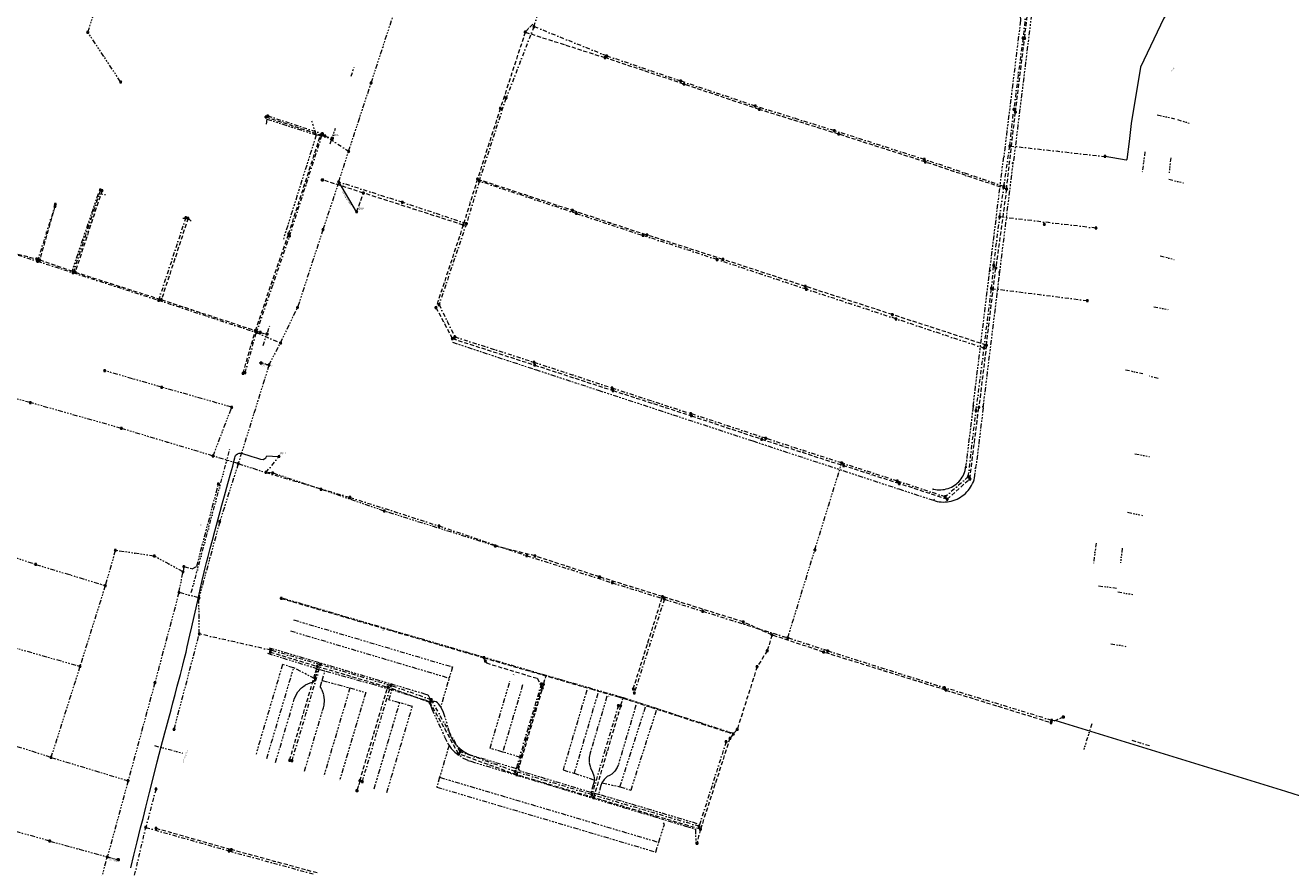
# Model space of a CAD drawing. Extents: x 149823 to 156818, y 468751 to 475536.
# Tile 21 of 27: x 154376 to 155144, y 473272 to 473783. Entities that reach past the tile are written whole.
import ezdxf
from ezdxf.enums import TextEntityAlignment as Align
from ezdxf.lldxf.tags import DXFTag

# ---------------------------------------------------------------- set-up
doc = ezdxf.new("R2010")
doc.units = 0
doc.header["$LTSCALE"] = 0.5
for name, pattern in [('RI-DRAINAGE-SO', [19.2, 6, -1.8, 1.8, -1.8, 2.4, -1.8, 1.8, -1.8]), ('RI-DWA-SO', [11, 5, -3, 0, -3]), ('RI-GWA-SO', [18.45, 6, -1.8, 1.75, -1.8, 1.75, -1.8, 1.75, -1.8]), ('RI-HWA-SO', [7.4, 5, -2.4]), ('RI-OVERIG-SO', [17, 5, -2, 2, -2, 0, -2, 2, -2])]:
    doc.linetypes.add(name, pattern=pattern)
doc.layers.get('0').update_dxf_attribs({"linetype": 'CONTINUOUS'})
for name, color, linetype, lineweight in [('B-OI-RI-DRAINAGE-G', 91, 'RI-DRAINAGE-SO', 18), ('B-OI-RI-DWA-G', 42, 'RI-DWA-SO', 18), ('B-OI-RI-DWA_RIOOLPUT-S-250', 42, 'CONTINUOUS', 18), ('B-OI-RI-GWA-G', 11, 'RI-GWA-SO', 18), ('B-OI-RI-GWA_RIOOLPUT-S-250', 11, 'CONTINUOUS', 18), ('B-OI-RI-HWA-G', 151, 'RI-HWA-SO', 18), ('B-OI-RI-HWA_RIOOLPUT-S-250', 151, 'CONTINUOUS', 18), ('B-OI-RI-OVERIG_DUIKER-G', 171, 'RI-OVERIG-SO', 18), ('B-OI-RI-OVERIG_OVERSTORTLEIDING-G', 171, 'RI-OVERIG-SO', 18), ('B-OI-RI-OVERIG_OVERSTORTLEIDING-T30', 171, 'CONTINUOUS', 35), ('B-OI-RI-OVERIG_OVERSTORTLEIDING-T35', 171, 'CONTINUOUS', 35), ('B-OI-RI-OVERIG_PUTNUMMER-T50', 171, 'CONTINUOUS', 50), ('B-OI-RI-OVERIG_RIOOLPUT_INSPECTIE-S-250', 171, 'CONTINUOUS', 18), ('B-OI-RI-OVERIG_STROMINGSRICHTING-T70', 252, 'CONTINUOUS', 70), ('B-OI-RI-PERSLEIDING-G', 210, 'RI-PERS-SO', 18), ('B-OI-RI-PERSLEIDING-T30', 210, 'CONTINUOUS', 35), ('B-OI-RI-PERSLEIDING_PUTNUMMER-T50', 210, 'CONTINUOUS', 50), ('B-OI-RI-PERSLEIDING_RIOOLPUT_POMPPUT-S-250', 210, 'CONTINUOUS', 18)]:
    doc.layers.add(name, color=color, linetype=linetype, lineweight=lineweight)
doc.layers.add('UITLAAT', color=151, linetype='CONTINUOUS')
doc.styles.add('NLCS-ISO', font='NLCS-ISO.ttf')
doc.styles.add('NLCS-ISO-M250-T30', font='NLCS-ISO.ttf', dxfattribs={"height": 0.75})
doc.styles.add('NLCS-ISO-M250-T35', font='NLCS-ISO.ttf', dxfattribs={"height": 0.875})
doc.styles.add('NLCS-ISO-M250-T50', font='NLCS-ISO.ttf', dxfattribs={"height": 1.25})
doc.styles.add('NLCS-ISO-M250-T70', font='NLCS-ISO.ttf', dxfattribs={"height": 1.75})
tags = doc.linetypes.add('RI-PERS-SO', pattern='A,7,-2,["P",Standard,S=1.8,R=0,X=-0.5,Y=-0.9],-2,7,-2,[102,NLCS.SHX,S=1,R=180,X=0,Y=0],-2', length=22).pattern_tags.tags
tags[6] = DXFTag(74, 10)

# ---------------------------------------------------------------- blocks, each defined once
blk = doc.blocks.new('SRI-PUT_INSPECTIE-SO')
at = {"flags": 128}
blk.add_lwpolyline([(-2, -2), (2, -2), (2, 2), (-2, 2)], close=True, dxfattribs=at)
blk.add_circle((0, 0), 2)
at = {"style": 'NLCS-ISO'}
blk.add_text('I', height=2.5, dxfattribs=at).set_placement((0, 0), align=Align.MIDDLE_CENTER)
blk = doc.blocks.new('B-SRI-PUT_POMPPUT-SO')
for p, q in [((-1.7, -1), (0, 2)), ((0, 2), (1.7, -1)), ((1.7, -1), (-1.7, -1))]:
    blk.add_line(p, q)
blk.add_lwpolyline([(-2, -2), (2, -2), (2, 2), (-2, 2)], close=True)
blk.add_circle((0, 0), 2)

msp = doc.modelspace()

# ---------------------------------------------------------------- linework, layer by layer
at = {"layer": 'B-OI-RI-DRAINAGE-G'}
for points in [[(154976.25, 473803.37), (154987.7, 473799.24), (154975.55, 473700.24)], [(154969.72, 473799.29), (154973.21, 473798.06), (154974.07, 473797.5), (154974.88, 473796.88), (154975.65, 473796.21), (154976.36, 473795.47), (154977.02, 473794.7), (154977.62, 473793.85), (154978.16, 473792.97), (154978.62, 473792.07), (154979.01, 473791.12), (154979.34, 473790.15), (154979.59, 473789.16), (154979.77, 473788.15), (154979.87, 473787.13), (154979.89, 473786.11), (154969.83, 473704.37)], [(154522.8, 473726.36), (154522.37, 473723.11)], [(154522.8, 473726.36), (154552.71, 473716.79)], [(154552.71, 473716.79), (154549.97, 473725.59)], [(154552.71, 473716.79), (154532.53, 473652.78)], [(154552.71, 473716.79), (154558, 473716.05)], [(154961.17, 473633.72), (154969.83, 473704.37)], [(154969.83, 473704.37), (154969.96, 473703.45)], [(154967.21, 473632.38), (154975.55, 473700.24)], [(154975.55, 473700.24), (154974.74, 473699.44)], [(154420.38, 473681.09), (154404.64, 473634.38)], [(154420.38, 473681.09), (154424.99, 473680.65)], [(154471.72, 473666.2), (154474.98, 473666.2)], [(154476.95, 473664.51), (154474.98, 473666.2)], [(154404.64, 473634.38), (154406.47, 473633.56)], [(154951.16, 473552.07), (154961.17, 473633.72)], [(154957.26, 473551.3), (154967.21, 473632.38)], [(154961.17, 473633.72), (154961.81, 473635.02)], [(154967.21, 473632.38), (154966.96, 473633.91)], [(154635.37, 473590.99), (154685.78, 473574.43)], [(154685.78, 473574.43), (154723.72, 473561.96)], [(154723.72, 473561.96), (154769.1, 473547.06)], [(154951.15, 473552.07), (154946.76, 473516.26)], [(154951.15, 473552.07), (154951.79, 473552.83)], [(154957.26, 473551.3), (154952.85, 473515.52)], [(154957.26, 473551.3), (154956.99, 473552.31)], [(154769.1, 473547.06), (154817.49, 473531.18)], [(154817.48, 473531.17), (154906.09, 473502.06)], [(154926.64, 473502.1), (154927.16, 473501.98), (154928.26, 473501.76), (154929.36, 473501.61), (154930.47, 473501.55), (154931.59, 473501.56), (154932.7, 473501.65), (154933.8, 473501.81), (154934.89, 473502.05), (154935.96, 473502.37), (154937.01, 473502.75), (154938.02, 473503.21), (154939.01, 473503.74), (154939.95, 473504.34), (154940.83, 473504.98), (154941.69, 473505.68), (154942.45, 473506.42), (154943.25, 473507.32), (154943.93, 473508.2), (154944.56, 473509.12), (154945.12, 473510.08), (154945.61, 473511.09), (154946.03, 473512.12), (154946.38, 473513.18), (154946.76, 473516.26)], [(154927.15, 473495.15), (154928.2, 473494.81), (154929.39, 473494.52), (154930.61, 473494.31), (154931.83, 473494.18), (154933.06, 473494.13), (154934.29, 473494.15), (154935.52, 473494.25), (154936.73, 473494.43), (154937.93, 473494.69), (154939.13, 473495.03), (154940.29, 473495.43), (154941.42, 473495.92), (154942.52, 473496.47), (154943.58, 473497.09), (154944.6, 473497.78), (154945.58, 473498.53), (154946.5, 473499.34), (154947.37, 473500.21), (154948.19, 473501.14), (154948.94, 473502.11), (154949.63, 473503.13), (154950.26, 473504.19), (154950.81, 473505.29), (154951.29, 473506.42), (154951.7, 473507.59), (154952.04, 473508.77), (154952.85, 473515.52)], [(154946.76, 473516.26), (154946.86, 473514.79)], [(154952.85, 473515.52), (154952.29, 473513.99)], [(154906.09, 473502.06), (154927.15, 473495.16)], [(154927.08, 473501.3), (154926.64, 473502.1)], [(154927.8, 473495.77), (154927.17, 473495.17)], [(154805.87, 473353.64), (154738.93, 473375.4), (154692.2, 473388.85), (154530.84, 473436.13)], [(154539.02, 473422.65), (154635.33, 473394.09), (154628.22, 473369.95)], [(154537.03, 473415.94), (154633.34, 473387.37)], [(154621.79, 473372.47), (154620.31, 473373.29), (154618.73, 473373.9), (154618.05, 473374.12), (154598.63, 473380.19), (154558.01, 473391.52), (154553.69, 473392.78), (154523.44, 473402.18)], [(154621.79, 473372.47), (154621.89, 473373.35), (154621.75, 473374.71), (154621.26, 473376), (154620.79, 473376.73), (154620.02, 473377.18), (154619.16, 473377.44), (154524.43, 473405.54)], [(154551.96, 473386.94), (154539.01, 473393.56), (154532.26, 473395.56), (154516, 473340.58)], [(154522.71, 473338.59), (154539.01, 473393.56)], [(154528.01, 473336.05), (154539.43, 473374.56), (154540.06, 473376.29), (154541.61, 473379.01), (154543.68, 473381.36), (154546.21, 473383.22), (154549.06, 473384.52), (154550.98, 473385.04), (154551.21, 473385.16), (154551.4, 473385.34), (154551.54, 473385.56), (154551.6, 473385.7), (154551.96, 473386.94), (154553.69, 473392.78)], [(154545.65, 473330.82), (154557.07, 473369.33), (154557.45, 473370.92), (154557.68, 473374.05), (154557.26, 473377.16), (154556.2, 473380.11), (154555.41, 473381.54), (154555.34, 473381.69), (154555.27, 473381.94), (154555.27, 473382.2), (154555.3, 473382.35), (154556.35, 473385.9), (154558.01, 473391.52)], [(154690.55, 473383.51), (154692.2, 473388.85)], [(154556.35, 473385.9), (154573.14, 473381.38), (154582.73, 473378.53), (154566.85, 473324.98)], [(154573.14, 473381.38), (154557.26, 473327.83)], [(154595.52, 473317.86), (154611.01, 473370.11), (154603.35, 473372.4), (154596.81, 473374.06), (154598.63, 473380.19)], [(154676.89, 473339.18), (154665.82, 473342.46), (154658.14, 473344.74), (154670.21, 473385.43)], [(154677.88, 473383.16), (154665.82, 473342.46)], [(154675.21, 473333.04), (154676.89, 473339.18), (154689.94, 473383.17)], [(154716.81, 473380.04), (154702.44, 473331.6), (154709.15, 473329.61), (154721.52, 473325.53)], [(154587.85, 473320.14), (154603.35, 473372.4)], [(154675.21, 473333.04), (154674.12, 473332.45), (154674, 473332.41), (154673.87, 473332.39), (154673.74, 473332.41), (154647.59, 473340.17), (154645.24, 473341.02), (154642.47, 473342.49), (154639.95, 473344.36), (154637.73, 473346.58), (154635.89, 473349.12), (154634.45, 473351.91), (154633.61, 473354.26), (154630.61, 473364.73), (154629.79, 473367.01), (154628.33, 473369.78), (154628.21, 473369.94), (154626.9, 473371.73), (154626.25, 473372.39), (154625.42, 473372.88), (154624.49, 473373.14), (154623.53, 473373.16), (154622.59, 473372.92), (154621.79, 473372.47)], [(154621.79, 473372.47), (154621.92, 473371.48), (154622.84, 473368.61), (154630.61, 473351.62), (154632.81, 473347.2), (154633.29, 473346.46), (154634.65, 473344.65), (154636.81, 473342.37), (154641.9, 473338.73), (154644.76, 473337.43), (154646.47, 473336.85), (154776.79, 473297.55), (154782.73, 473295.76), (154782.94, 473287.27)], [(154723.51, 473378.03), (154709.15, 473329.61)], [(154729.07, 473376.29), (154718.87, 473341.91), (154718.32, 473339.07), (154718.35, 473335.93), (154719.03, 473332.87), (154720.21, 473330.23), (154721.15, 473327.96), (154721.52, 473325.53), (154721.43, 473325.12), (154720.71, 473322.56), (154719.35, 473317.96)], [(154746.63, 473370.95), (154735.81, 473334.49), (154735.28, 473333.08), (154733.86, 473330.88), (154731.93, 473329.12), (154730.62, 473328.35), (154729.26, 473327.55), (154727.34, 473325.78), (154726.05, 473323.75), (154725.4, 473322.1), (154723.89, 473316.79)], [(154737.32, 473370.51), (154738.93, 473375.4)], [(154726.05, 473323.75), (154736.94, 473321.37), (154743.65, 473319.38), (154759.14, 473367.9)], [(154736.94, 473321.37), (154752.43, 473369.88)], [(154633.29, 473346.46), (154627.57, 473327.17), (154625.8, 473321.23), (154758.66, 473281.83), (154760.51, 473287.74), (154763.9, 473298.63), (154763.36, 473299.62)], [(154783.81, 473299.03), (154723.89, 473316.79), (154719.35, 473317.96), (154676.56, 473330.86), (154676.5, 473330.88), (154676.39, 473330.95), (154676.3, 473331.04), (154676.27, 473331.1), (154675.21, 473333.04)], [(154627.57, 473327.17), (154760.51, 473287.74)]]:
    msp.add_lwpolyline(points, dxfattribs=at)
at = {"layer": 'B-OI-RI-DWA-G'}
for points in [[(154684.76, 473782.52), (154700.32, 473832.4)], [(154983.75, 473796.62), (154981.42, 473775.55)], [(154684.76, 473782.52), (154667.9, 473739.17)], [(154728.96, 473764.67), (154684.76, 473782.52)], [(154981.42, 473775.55), (154975.86, 473732.25)], [(154773.86, 473749.42), (154728.96, 473764.67)], [(154819.07, 473734.26), (154773.86, 473749.42)], [(154651.61, 473688.73), (154667.9, 473739.17)], [(154866.95, 473719.37), (154819.07, 473734.26)], [(154973.44, 473710.11), (154975.86, 473732.25)], [(154523.33, 473728.35), (154556.51, 473717.47)], [(154536.46, 473655.41), (154556.51, 473717.47)], [(154556.51, 473717.47), (154572.38, 473706.89)], [(154921.58, 473701.9), (154866.95, 473719.37)], [(154969.82, 473685.58), (154973.44, 473710.11)], [(154973.44, 473710.11), (155031.2, 473703.74)], [(154969.82, 473685.58), (154921.58, 473701.9)], [(154605.02, 473675.9), (154566.34, 473688.23)], [(154651.61, 473688.73), (154643.82, 473662.96)], [(154710.45, 473669.16), (154651.61, 473688.73)], [(154967.29, 473667.03), (154969.82, 473685.58)], [(154421.83, 473683.34), (154405.26, 473633.2)], [(154394.46, 473674.65), (154383.66, 473640.2)], [(154643.82, 473662.96), (154605.02, 473675.9)], [(154473.61, 473666.66), (154457.08, 473616.53)], [(154643.82, 473662.96), (154627.2, 473613.9)], [(154710.45, 473669.16), (154750.97, 473655.8)], [(154963.65, 473637.68), (154967.29, 473667.03)], [(155025.65, 473660.27), (154967.29, 473667.03)], [(154516.4, 473596.97), (154536.46, 473655.41)], [(154795.85, 473641.18), (154750.97, 473655.8)], [(154366.58, 473645.65), (154383.66, 473640.2)], [(154383.66, 473640.2), (154405.26, 473633.2)], [(154850.08, 473623.14), (154795.85, 473641.18)], [(154405.26, 473633.2), (154457.08, 473616.53)], [(154962.3, 473623.64), (154963.65, 473637.68)], [(154457.08, 473616.53), (154516.4, 473596.97)], [(154904.41, 473605.18), (154850.08, 473623.14)], [(154957.78, 473587.45), (154962.3, 473623.64)], [(154962.3, 473623.64), (155020.48, 473616.25)], [(154627.2, 473613.9), (154636.83, 473594.3)], [(154957.78, 473587.45), (154904.41, 473605.18)], [(154509.51, 473572.5), (154516.4, 473596.97)], [(154516.4, 473596.97), (154531.05, 473590.54)], [(154636.83, 473594.3), (154684.84, 473578.95)], [(154952.9, 473549.48), (154957.78, 473587.45)], [(154684.84, 473578.95), (154732.11, 473563.33)], [(154732.11, 473563.33), (154779.88, 473547.73)], [(154825.39, 473532.78), (154779.88, 473547.73)], [(154948.24, 473509.52), (154952.9, 473549.48)], [(154871.48, 473517.8), (154825.39, 473532.78)], [(154522.14, 473512.04), (154530.18, 473521.73)], [(154905.24, 473506.85), (154871.48, 473517.8)], [(154522.14, 473512.04), (154573.16, 473496.94)], [(154948.24, 473509.52), (154934.29, 473497.31)], [(154934.29, 473497.31), (154905.24, 473506.85)], [(154573.16, 473496.94), (154627.15, 473479.63)], [(154627.15, 473479.63), (154680.39, 473461.55)], [(154680.39, 473461.55), (154732.34, 473445.12)], [(154732.34, 473445.12), (154763.87, 473435.24)], [(154763.87, 473435.24), (154745.63, 473378.32)], [(154763.87, 473435.24), (154787.15, 473427.88)], [(154787.15, 473427.88), (154838.74, 473411.74)], [(154525.17, 473404.28), (154481.79, 473414.1)], [(154863.02, 473403.85), (154838.74, 473411.74)], [(154555.26, 473395.42), (154525.17, 473404.28)], [(154863.02, 473403.85), (154933.64, 473381.63)], [(154538.03, 473337.2), (154555.26, 473395.42)], [(154597.93, 473382.83), (154555.26, 473395.42)], [(154580.68, 473324.6), (154597.93, 473382.83)], [(154622.58, 473374.21), (154597.93, 473382.83)], [(154689.19, 473383.82), (154673.42, 473330.66)], [(154998.82, 473361.7), (154933.64, 473381.63)], [(154640.08, 473342.72), (154622.58, 473374.21)], [(154735.96, 473370.62), (154719.9, 473316.64)], [(154801.34, 473348.68), (154784.89, 473297.47)], [(154673.42, 473330.66), (154640.08, 473342.72)], [(154719.9, 473316.64), (154673.42, 473330.66)], [(154455.54, 473320.04), (154449.33, 473296.76)], [(154784.89, 473297.47), (154719.9, 473316.64)], [(154441.24, 473262.36), (154449.33, 473296.76)], [(154449.33, 473296.76), (154499.84, 473282.5)], [(154499.84, 473282.5), (154551.77, 473268.28)]]:
    msp.add_lwpolyline(points, dxfattribs=at)
at = {"layer": 'B-OI-RI-GWA-G'}
for points in [[(154414.17, 473779.09), (154425.14, 473812.83)], [(154586.03, 473748.27), (154600.37, 473792.14)], [(154434.09, 473748.96), (154414.17, 473779.09)], [(154572.38, 473706.89), (154586.03, 473748.27)], [(154566.34, 473688.23), (154572.38, 473706.89)], [(154566.34, 473688.23), (154556.79, 473659.38)], [(154556.79, 473659.38), (154541.35, 473612.11)], [(154531.05, 473590.54), (154541.35, 473612.11)], [(154524.03, 473577.15), (154531.05, 473590.54)], [(154379.26, 473554.42), (154316.14, 473571.13)], [(154458.95, 473563.77), (154424.47, 473573.78)], [(154524.03, 473577.15), (154505.38, 473517.41)], [(154501.46, 473551.65), (154458.95, 473563.77)], [(154434.58, 473538.73), (154379.26, 473554.42)], [(154490.17, 473522.01), (154501.46, 473551.65)], [(154490.17, 473522.01), (154434.58, 473538.73)], [(154505.38, 473517.41), (154490.17, 473522.01)], [(154505.38, 473517.41), (154494.16, 473482.17)], [(154505.38, 473517.41), (154522.14, 473512.04)], [(154855.17, 473465.11), (154871.48, 473517.8)], [(154526.38, 473511.68), (154522.14, 473512.04)], [(154555.63, 473501.82), (154526.38, 473511.68)], [(154472.41, 473455), (154477.37, 473453.63), (154480.26, 473455.13), (154493.42, 473505.05)], [(154593.99, 473488.63), (154555.63, 473501.82)], [(154661.29, 473467.46), (154593.99, 473488.63)], [(154494.16, 473482.17), (154481.53, 473435.94)], [(154334.06, 473472.7), (154382.5, 473456.29)], [(154430.85, 473464.74), (154424.73, 473443.48)], [(154454.46, 473461.3), (154430.85, 473464.74)], [(154838.74, 473411.74), (154855.17, 473465.11)], [(154382.5, 473456.29), (154424.73, 473443.48)], [(154471.93, 473451.78), (154454.46, 473461.3)], [(154469.44, 473439.24), (154471.93, 473451.78)], [(154472.41, 473455), (154471.93, 473451.78)], [(154424.73, 473443.48), (154409.42, 473394.49)], [(154469.44, 473439.24), (154454.83, 473384.57)], [(154481.53, 473435.94), (154469.44, 473439.24)], [(154481.79, 473414.1), (154481.53, 473435.94)], [(154466.51, 473356.21), (154481.79, 473414.1)], [(154368.49, 473406.09), (154409.42, 473394.49)], [(154409.42, 473394.49), (154391.83, 473339.23)], [(154454.83, 473384.57), (154438.61, 473325.08)], [(154391.83, 473339.23), (154340.54, 473355.48)], [(154391.83, 473339.23), (154438.61, 473325.08)], [(154438.61, 473325.08), (154426, 473278.88)], [(154391.1, 473288.5), (154352.82, 473299.14)], [(154391.1, 473288.5), (154426, 473278.88)], [(154410.4, 473219.98), (154426, 473278.88)]]:
    msp.add_lwpolyline(points, dxfattribs=at)
at = {"layer": 'B-OI-RI-HWA-G'}
for points in [[(154982.37, 473775.43), (154985.01, 473797.05)], [(154679.49, 473779.15), (154664.4, 473732.94)], [(154684.03, 473784.01), (154679.49, 473779.15)], [(154679.49, 473779.15), (154727.89, 473763.64)], [(154976.83, 473730.63), (154982.37, 473775.43)], [(154775.72, 473747.57), (154727.89, 473763.64)], [(154821.46, 473732.21), (154775.72, 473747.57)], [(154664.4, 473732.94), (154650.53, 473690.01)], [(154869.59, 473717.24), (154821.46, 473732.21)], [(154522.14, 473727.68), (154555.39, 473716.78)], [(154971.42, 473683.91), (154976.83, 473730.63)], [(154535.98, 473656.72), (154555.39, 473716.78)], [(154555.39, 473716.78), (154558, 473716.05)], [(154922.17, 473700.37), (154869.59, 473717.24)], [(154558, 473716.05), (154562.39, 473714.76)], [(154971.42, 473683.91), (154922.17, 473700.37)], [(154581.36, 473681.55), (154556.5, 473689.5)], [(154650.53, 473690.01), (154641.89, 473662.14)], [(154650.53, 473690.01), (154708.11, 473671.1)], [(154422.76, 473683.04), (154406.47, 473633.56)], [(154577.22, 473670.14), (154581.36, 473681.55)], [(154641.89, 473662.14), (154581.36, 473681.55)], [(154971.42, 473683.91), (154964.92, 473636.12)], [(154394.21, 473673.53), (154384.96, 473640.99)], [(154708.11, 473671.1), (154753.43, 473656.07)], [(154474.98, 473666.2), (154458.8, 473616.85)], [(154515.83, 473598.1), (154535.98, 473656.72)], [(154641.89, 473662.14), (154625.3, 473612.07)], [(154799.37, 473641.29), (154753.43, 473656.07)], [(154357.4, 473648.3), (154383.14, 473641.56)], [(154383.14, 473641.56), (154384.96, 473640.99)], [(154384.96, 473640.99), (154406.47, 473633.56)], [(154849.41, 473624.94), (154799.37, 473641.29)], [(154406.47, 473633.56), (154458.8, 473616.85)], [(154959.23, 473589.24), (154964.92, 473636.12)], [(154902.21, 473607.79), (154849.41, 473624.94)], [(154458.8, 473616.85), (154515.83, 473598.1)], [(154625.3, 473612.07), (154635.34, 473593.24)], [(154959.23, 473589.24), (154902.21, 473607.79)], [(154508.35, 473572.15), (154515.83, 473598.1)], [(154515.83, 473598.1), (154518.85, 473596.96)], [(154518.85, 473596.96), (154522.82, 473595.97)], [(154635.34, 473593.24), (154685.24, 473577.18)], [(154959.23, 473589.24), (154954.63, 473551.59)], [(154685.24, 473577.18), (154732.73, 473561.74)], [(154732.73, 473561.74), (154780.31, 473546.4)], [(154949.18, 473508.15), (154954.63, 473551.59)], [(154780.31, 473546.4), (154822.91, 473532.24)], [(154822.91, 473532.24), (154872.66, 473516.15)], [(154906.33, 473505.28), (154872.66, 473516.15)], [(154935.42, 473495.76), (154906.33, 473505.28)], [(154935.42, 473495.76), (154949.18, 473508.15)], [(154685.42, 473461.4), (154661.29, 473467.46)], [(154724.55, 473448.69), (154685.42, 473461.4)], [(154762.75, 473436.78), (154724.55, 473448.69)], [(154531.48, 473435.68), (154654.19, 473399.72), (154655.24, 473397.75)], [(154745.01, 473380.77), (154762.75, 473436.78)], [(154811.82, 473421.36), (154762.75, 473436.78)], [(154829.14, 473413.53), (154811.82, 473421.36)], [(154829.14, 473413.53), (154826.26, 473403.91)], [(154860.45, 473403.09), (154829.14, 473413.53)], [(154524.87, 473403.11), (154553.38, 473394.44)], [(154826.26, 473403.91), (154820.16, 473394.26)], [(154934.61, 473380.03), (154860.45, 473403.09)], [(154536.59, 473337.54), (154553.38, 473394.44)], [(154553.38, 473394.44), (154596.07, 473381.86)], [(154654.52, 473399.63), (154719.52, 473380.72), (154735.47, 473376.13), (154738.86, 473375.16), (154755.75, 473369.67), (154772.15, 473364.34), (154786.7, 473359.61), (154801.91, 473354.66), (154805.75, 473353.42)], [(154655.24, 473397.75), (154655.91, 473396.51), (154686.68, 473387.19), (154689.89, 473381.27)], [(154820.16, 473394.26), (154808.05, 473356.2)], [(154579.17, 473325.06), (154596.07, 473381.86)], [(154621.79, 473372.47), (154596.07, 473381.86)], [(154690.55, 473383.51), (154674.33, 473328.66)], [(154934.61, 473380.03), (154998.42, 473360.36)], [(154639.05, 473341.35), (154621.79, 473372.47)], [(154737.32, 473370.51), (154720.91, 473314.8)], [(155005.82, 473363.72), (154998.42, 473360.36)], [(154808.05, 473356.2), (154803.65, 473350.88)], [(154803.65, 473350.88), (154785.79, 473295.65)], [(154674.33, 473328.66), (154639.05, 473341.35)], [(154579.17, 473325.06), (154577.38, 473319.02)], [(154720.91, 473314.8), (154674.33, 473328.66)], [(154785.79, 473295.65), (154720.91, 473314.8)], [(154455.49, 473296.28), (154501.28, 473283.29)], [(154785.79, 473295.65), (154783.64, 473287.2)], [(154553.25, 473269.13), (154500.91, 473283.37)]]:
    msp.add_lwpolyline(points, dxfattribs=at)
at = {"layer": 'B-OI-RI-OVERIG_DUIKER-G'}
for points in [[(154573.88, 473752.33), (154575.95, 473758.39)], [(155062.89, 473728.99), (155073.39, 473726.56)], [(155075.03, 473726.1), (155083.21, 473723.61)], [(154561.26, 473711.38), (154564.46, 473720.94)], [(155055.37, 473706.53), (155053.79, 473694.34)], [(155071.06, 473702.91), (155070.02, 473693.77)], [(155069.97, 473689.86), (155078.79, 473687.7)], [(155064.62, 473643.48), (155073.14, 473641.26)], [(155060.8, 473612.59), (155069.38, 473610.77)], [(154520.51, 473589.12), (154524.52, 473601.01)], [(155043.63, 473574.34), (155054.17, 473572.05)], [(155063.47, 473569.09), (155057.71, 473570.49)], [(154476.95, 473439.32), (154500.29, 473526.13)], [(155049.34, 473523.37), (155058.22, 473521.71)], [(155044.89, 473487.87), (155053.94, 473485.98)], [(155025.77, 473469.23), (155024.15, 473457.1)], [(155041.64, 473466.08), (155040.56, 473457.23)], [(155027.28, 473443.29), (155038.09, 473441.89)], [(155038.84, 473439.68), (155048.06, 473438.03)], [(155034.75, 473408.12), (155043.88, 473406.59)], [(155023.07, 473359.59), (155018.33, 473344.12)], [(155047.5, 473349.67), (155058.44, 473346.27)], [(154454.62, 473346.35), (154471.66, 473341.88)]]:
    msp.add_lwpolyline(points, dxfattribs=at)
at = {"layer": 'B-OI-RI-OVERIG_OVERSTORTLEIDING-G'}
for points in [[(154524.03, 473577.15), (154519.3, 473578.4)], [(154426, 473278.88), (154432.67, 473277.16)]]:
    msp.add_lwpolyline(points, dxfattribs=at)
at = {"layer": 'B-OI-RI-PERSLEIDING-G'}
for points in [[(155110.83, 473809.01), (155109.38, 473806.99), (155108.79, 473800.7), (155107.12, 473798.7), (155102.79, 473802.34), (155079.04, 473815.91), (155077.87, 473814.29), (155078.87, 473805.57), (155066.82, 473787.57), (155052.73, 473757.87), (155047, 473723.66), (155045.8, 473712.8), (155044.46, 473701.81), (155043.9, 473701.37), (155031.2, 473703.74)], [(154577.22, 473670.14), (154566.34, 473688.23)], [(154440.3, 473272.25), (154442.14, 473279.96), (154444.05, 473287.96), (154446.2, 473296.49), (154447.64, 473302.21), (154449.35, 473309.02), (154451.59, 473317.93), (154454.01, 473327.52), (154456.28, 473336.47), (154458.75, 473345.83), (154460.93, 473354.07), (154461.89, 473357.72), (154463.09, 473362.26), (154464.63, 473368.11), (154465.75, 473372.34), (154467.05, 473377.28), (154468.4, 473382.4), (154470.3, 473389.59), (154471.75, 473395.07), (154472.7, 473398.67), (154473.78, 473403.02), (154474.51, 473406.29), (154476.12, 473413.45), (154477.21, 473418.32), (154478.65, 473424.72), (154479.83, 473429.98), (154481.23, 473436.23), (154482.55, 473442.08), (154483.53, 473446.46), (154484.66, 473451.5), (154485.18, 473453.47), (154486.25, 473457.51), (154487.17, 473461.03), (154488.45, 473465.87), (154489.81, 473471.02), (154491.24, 473476.44), (154492.22, 473480.09), (154493.26, 473483.9), (154494.5, 473488.43), (154495.53, 473492.19), (154497.07, 473497.8), (154499.15, 473505.44), (154500.92, 473511.89), (154502.03, 473515.96), (154502.98, 473519.45), (154503.37, 473520.84), (154503.63, 473521.8), (154503.83, 473522.26), (154504.24, 473522.83), (154504.88, 473523.36), (154505.97, 473523.78), (154507.35, 473523.69), (154509.17, 473523.12), (154511.29, 473522.47), (154513.58, 473521.76), (154516.5, 473520.86), (154519.01, 473520.08), (154520.5, 473520.01), (154521.55, 473520.45), (154522.17, 473520.99), (154522.76, 473522.07), (154526.26, 473521.91), (154530.18, 473521.73)], [(155444.84, 473256.45), (155361.63, 473271.68), (155205.52, 473304.41), (155153.65, 473314.42), (155140.92, 473318.63), (155001.57, 473361.44), (154998.82, 473361.7)]]:
    msp.add_lwpolyline(points, dxfattribs=at)

# ---------------------------------------------------------------- block references
at = {"layer": 'B-OI-RI-DWA_RIOOLPUT-S-250', "xscale": 0.25, "yscale": 0.25, "zscale": 0.25}
for p in [(154684.76, 473782.52), (154981.42, 473775.55), (154728.96, 473764.67), (154773.86, 473749.42), (154667.9, 473739.17), (154819.07, 473734.26), (154975.86, 473732.25), (154523.33, 473728.35), (154556.51, 473717.47), (154866.95, 473719.37), (154973.44, 473710.11), (154921.58, 473701.9), (155031.2, 473703.74), (154651.61, 473688.73), (154969.82, 473685.58), (154421.83, 473683.34), (154394.46, 473674.65), (154605.02, 473675.9), (154473.62, 473666.66), (154643.82, 473662.96), (154710.45, 473669.16), (154967.29, 473667.03), (154536.46, 473655.41), (154750.97, 473655.8), (155025.65, 473660.27), (154383.66, 473640.2), (154795.85, 473641.18), (154405.26, 473633.2), (154963.65, 473637.68), (154457.09, 473616.53), (154850.08, 473623.14), (154962.3, 473623.64), (155020.48, 473616.25), (154627.2, 473613.9), (154904.41, 473605.18), (154516.4, 473596.97), (154636.83, 473594.3), (154957.78, 473587.45), (154684.84, 473578.95), (154509.51, 473572.5), (154732.11, 473563.33), (154779.88, 473547.73), (154952.9, 473549.48), (154825.39, 473532.78), (154871.48, 473517.8), (154948.24, 473509.52), (154905.24, 473506.85), (154573.16, 473496.94), (154934.29, 473497.31), (154627.15, 473479.63), (154680.39, 473461.55), (154732.34, 473445.12), (154763.87, 473435.24), (154787.15, 473427.88), (154838.74, 473411.74), (154525.17, 473404.28), (154863.02, 473403.85), (154555.26, 473395.42), (154597.93, 473382.83), (154689.19, 473383.82), (154745.63, 473378.32), (154933.64, 473381.63), (154622.58, 473374.21), (154735.96, 473370.62), (154998.82, 473361.7), (154801.34, 473348.68), (154640.08, 473342.72), (154538.03, 473337.2), (154580.68, 473324.6), (154673.42, 473330.66), (154455.54, 473320.04), (154719.9, 473316.64), (154449.33, 473296.76), (154784.89, 473297.47), (154499.84, 473282.5)]:
    msp.add_blockref('SRI-PUT_INSPECTIE-SO', p, dxfattribs=at)
at = {"layer": 'B-OI-RI-GWA_RIOOLPUT-S-250', "xscale": 0.25, "yscale": 0.25, "zscale": 0.25}
for p in [(154414.17, 473779.09), (154434.09, 473748.96), (154586.03, 473748.27), (154572.38, 473706.89), (154566.34, 473688.23), (154556.79, 473659.38), (154541.35, 473612.11), (154531.05, 473590.54), (154424.47, 473573.78), (154524.03, 473577.15), (154458.95, 473563.77), (154379.26, 473554.42), (154501.46, 473551.65), (154434.58, 473538.73), (154490.17, 473522.01), (154505.38, 473517.41), (154522.14, 473512.04), (154526.38, 473511.68), (154493.42, 473505.05), (154555.63, 473501.82), (154593.99, 473488.63), (154494.16, 473482.17), (154430.85, 473464.74), (154855.17, 473465.11), (154382.5, 473456.29), (154454.46, 473461.3), (154472.41, 473455), (154471.93, 473451.78), (154424.73, 473443.48), (154469.44, 473439.24), (154481.53, 473435.94), (154481.79, 473414.1), (154409.42, 473394.49), (154454.83, 473384.57), (154466.51, 473356.21), (154391.83, 473339.23), (154438.61, 473325.08), (154391.1, 473288.5), (154426, 473278.88)]:
    msp.add_blockref('SRI-PUT_INSPECTIE-SO', p, dxfattribs=at)
at = {"layer": 'B-OI-RI-HWA_RIOOLPUT-S-250', "xscale": 0.25, "yscale": 0.25, "zscale": 0.25}
for p in [(154679.49, 473779.15), (154982.37, 473775.43), (154727.95, 473763.66), (154775.72, 473747.57), (154664.4, 473732.94), (154821.46, 473732.21), (154522.15, 473727.68), (154976.83, 473730.63), (154555.39, 473716.78), (154558, 473716.05), (154869.59, 473717.24), (154922.17, 473700.37), (154650.53, 473690.01), (154422.77, 473683.04), (154581.36, 473681.55), (154971.42, 473683.91), (154394.21, 473673.53), (154708.11, 473671.1), (154474.98, 473666.2), (154641.89, 473662.14), (154994.34, 473662.57), (154535.98, 473656.72), (154753.43, 473656.07), (154383.14, 473641.56), (154384.96, 473640.99), (154799.37, 473641.29), (154406.47, 473633.56), (154964.92, 473636.12), (154849.41, 473624.94), (154458.8, 473616.85), (154625.3, 473612.07), (154902.21, 473607.79), (154515.83, 473598.1), (154518.85, 473596.96), (154635.34, 473593.24), (154959.23, 473589.24), (154508.35, 473572.15), (154685.24, 473577.18), (154732.73, 473561.74), (154954.63, 473551.59), (154780.31, 473546.4), (154822.91, 473532.24), (154872.66, 473516.15), (154906.33, 473505.28), (154949.18, 473508.15), (154935.42, 473495.76), (154661.29, 473467.46), (154685.42, 473461.4), (154724.55, 473448.69), (154531.48, 473435.68), (154762.75, 473436.78), (154811.82, 473421.36), (154829.14, 473413.53), (154524.87, 473403.11), (154826.26, 473403.91), (154860.45, 473403.09), (154553.38, 473394.44), (154654.52, 473399.63), (154655.24, 473397.75), (154820.16, 473394.26), (154596.07, 473381.86), (154689.89, 473381.27), (154690.55, 473383.51), (154745.01, 473380.77), (154934.61, 473380.03), (154621.79, 473372.47), (154737.32, 473370.51), (154808.05, 473356.2), (154998.42, 473360.36), (154803.65, 473350.88), (154805.75, 473353.42), (154639.05, 473341.35), (154536.59, 473337.54), (154579.17, 473325.06), (154674.33, 473328.66), (154720.91, 473314.8), (154455.49, 473296.28), (154785.79, 473295.65), (154501.28, 473283.29)]:
    msp.add_blockref('SRI-PUT_INSPECTIE-SO', p, dxfattribs=at)
at = {"layer": 'B-OI-RI-OVERIG_RIOOLPUT_INSPECTIE-S-250', "xscale": 0.25, "yscale": 0.25, "zscale": 0.25}
msp.add_blockref('SRI-PUT_INSPECTIE-SO', (154562.39, 473714.76), dxfattribs=at)
at = {"layer": 'B-OI-RI-PERSLEIDING_RIOOLPUT_POMPPUT-S-250', "xscale": 0.25, "yscale": 0.25, "zscale": 0.25}
for p in [(154577.22, 473670.14), (154530.18, 473521.73)]:
    msp.add_blockref('B-SRI-PUT_POMPPUT-SO', p, dxfattribs=at)
at = {"layer": 'UITLAAT', "xscale": 0.25, "yscale": 0.25, "zscale": 0.25}
for p in [(154562.39, 473714.76), (154556.5, 473689.5), (154522.82, 473595.97), (154519.3, 473578.4), (155005.82, 473363.72), (154577.38, 473319.02), (154783.64, 473287.2), (154432.67, 473277.16)]:
    msp.add_blockref('SRI-PUT_INSPECTIE-SO', p, dxfattribs=at)

# ---------------------------------------------------------------- texts
at = {"layer": 'B-OI-RI-OVERIG_OVERSTORTLEIDING-T30', "style": 'NLCS-ISO-M250-T30'}
for s, rotation, p in [(' 315 PVC-U Rond', 345.1031, (154521.67, 473577.78)), (' 500 Beton Rond', 345.67606, (154429.34, 473278.02))]:
    msp.add_text(s, height=0.75, rotation=rotation, dxfattribs=at).set_placement(p, align=Align.MIDDLE_CENTER)
at = {"layer": 'B-OI-RI-OVERIG_OVERSTORTLEIDING-T35', "style": 'NLCS-ISO-M250-T35'}
for s, rotation, p in [('-2,16', 345.1031, (154520.23, 473577.12)), ('-1,7', 345.1031, (154522.59, 473576.5)), ('-0,8', 345.67606, (154427.42, 473277.48)), ('-0,8', 345.67606, (154430.76, 473276.62))]:
    msp.add_text(s, height=0.875, rotation=rotation, dxfattribs=at).set_placement(p, align=Align.MIDDLE_CENTER)
at = {"layer": 'B-OI-RI-OVERIG_PUTNUMMER-T50', "style": 'NLCS-ISO-M250-T50'}
msp.add_text('C2RU', height=1.25, dxfattribs=at).set_placement((154564.39, 473716.76), align=Align.MIDDLE_CENTER)
at = {"layer": 'B-OI-RI-OVERIG_STROMINGSRICHTING-T70', "style": 'NLCS-ISO-M250-T70'}
for rotation, p in [(226.89129, (154681.76, 473781.58)), (226.89129, (154681.76, 473781.58)), (71.61972, (154593.2, 473770.2)), (71.61972, (154593.2, 473770.2)), (162.14706, (154703.72, 473771.41)), (162.14706, (154703.72, 473771.41)), (158.13635, (154706.86, 473773.59)), (158.13635, (154706.86, 473773.59)), (123.18593, (154424.13, 473764.03)), (123.18593, (154424.13, 473764.03)), (252.10143, (154671.95, 473756.04)), (252.10143, (154671.95, 473756.04)), (248.66368, (154676.33, 473760.84)), (248.66368, (154676.33, 473760.84)), (161.00114, (154751.41, 473757.04)), (161.00114, (154751.41, 473757.04)), (161.5741, (154751.84, 473755.62)), (161.5741, (154751.84, 473755.62)), (262.41467, (154978.64, 473753.9)), (262.41467, (154978.64, 473753.9)), (262.98763, (154979.6, 473753.03)), (262.98763, (154979.6, 473753.03)), (161.5741, (154796.46, 473741.84)), (161.5741, (154796.46, 473741.84)), (161.5741, (154798.59, 473739.89)), (161.5741, (154798.59, 473739.89)), (251.52847, (154579.21, 473727.58)), (251.52847, (154579.21, 473727.58)), (162.72001, (154843.01, 473726.82)), (162.72001, (154843.01, 473726.82)), (162.72001, (154845.52, 473724.72)), (162.72001, (154845.52, 473724.72)), (341.66535, (154538.77, 473722.23)), (341.66535, (154538.77, 473722.23)), (341.66535, (154539.92, 473722.91)), (341.66535, (154539.92, 473722.91)), (344.53014, (154556.69, 473716.42)), (344.53014, (154556.69, 473716.42)), (263.56059, (154974.65, 473721.18)), (263.56059, (154974.65, 473721.18)), (343.38422, (154560.19, 473715.41)), (343.38422, (154560.19, 473715.41)), (326.19549, (154564.45, 473712.18)), (326.19549, (154564.45, 473712.18)), (252.10143, (154657.46, 473711.47)), (252.10143, (154657.46, 473711.47)), (252.10143, (154659.76, 473713.95)), (252.10143, (154659.76, 473713.95)), (162.14706, (154894.27, 473710.64)), (162.14706, (154894.27, 473710.64)), (162.14706, (154895.88, 473708.8)), (162.14706, (154895.88, 473708.8)), (263.56059, (154974.12, 473707.27)), (263.56059, (154974.12, 473707.27)), (173.60621, (155002.32, 473706.92)), (173.60621, (155002.32, 473706.92)), (252.10143, (154569.36, 473697.56)), (252.10143, (154569.36, 473697.56)), (161.5741, (154945.7, 473693.74)), (161.5741, (154945.7, 473693.74)), (261.84171, (154971.63, 473697.84)), (261.84171, (154971.63, 473697.84)), (72.19268, (154545.69, 473686.75)), (72.19268, (154545.69, 473686.75)), (72.19268, (154546.49, 473686.44)), (72.19268, (154546.49, 473686.44)), (162.14706, (154568.93, 473685.52)), (162.14706, (154568.93, 473685.52)), (341.66535, (154946.8, 473692.14)), (341.66535, (154946.8, 473692.14)), (162.14706, (154585.68, 473682.07)), (162.14706, (154585.68, 473682.07)), (161.5741, (154679.32, 473680.55)), (161.5741, (154679.32, 473680.55)), (161.5741, (154681.03, 473678.95)), (161.5741, (154681.03, 473678.95)), (251.52847, (154561.57, 473673.8)), (251.52847, (154561.57, 473673.8)), (249.8096, (154579.29, 473675.84)), (249.8096, (154579.29, 473675.84)), (342.23831, (154611.62, 473671.84)), (342.23831, (154611.62, 473671.84)), (252.67439, (154646.21, 473676.08)), (252.67439, (154646.21, 473676.08)), (253.24735, (154647.71, 473675.84)), (253.24735, (154647.71, 473675.84)), (262.41467, (154968.55, 473676.3)), (262.41467, (154968.55, 473676.3)), (161.5741, (154624.42, 473669.43)), (161.5741, (154624.42, 473669.43)), (161.5741, (154730.71, 473662.48)), (161.5741, (154730.71, 473662.48)), (161.5741, (154730.77, 473663.59)), (161.5741, (154730.77, 473663.59)), (173.60621, (154996.47, 473663.65)), (173.60621, (154996.47, 473663.65)), (252.67439, (154389.06, 473657.42)), (252.67439, (154389.06, 473657.42)), (254.39326, (154389.58, 473657.26)), (254.39326, (154389.58, 473657.26)), (71.61972, (154413.54, 473658.27)), (71.61972, (154413.54, 473658.27)), (251.52847, (154414.62, 473658.3)), (251.52847, (154414.62, 473658.3)), (262.41467, (154968.17, 473660.02)), (262.41467, (154968.17, 473660.02)), (162.14706, (154773.41, 473648.49)), (162.14706, (154773.41, 473648.49)), (162.14706, (154776.4, 473648.68)), (162.14706, (154776.4, 473648.68)), (262.98763, (154965.47, 473652.35)), (262.98763, (154965.47, 473652.35)), (342.81127, (154384.05, 473641.28)), (342.81127, (154384.05, 473641.28)), (251.52847, (154465.35, 473641.6)), (251.52847, (154465.35, 473641.6)), (252.10143, (154466.89, 473641.52)), (252.10143, (154466.89, 473641.52)), (342.23831, (154394.46, 473636.7)), (342.23831, (154394.46, 473636.7)), (341.09239, (154395.71, 473637.27)), (341.09239, (154395.71, 473637.27)), (252.10143, (154549.07, 473635.74)), (252.10143, (154549.07, 473635.74)), (71.61972, (154633.6, 473637.1)), (71.61972, (154633.6, 473637.1)), (71.04677, (154635.51, 473638.43)), (71.04677, (154635.51, 473638.43)), (161.5741, (154822.97, 473632.16)), (161.5741, (154822.97, 473632.16)), (162.14706, (154824.39, 473633.12)), (162.14706, (154824.39, 473633.12)), (342.23831, (154431.17, 473624.86)), (342.23831, (154431.17, 473624.86)), (342.23831, (154432.63, 473625.2)), (342.23831, (154432.63, 473625.2)), (71.04677, (154525.91, 473627.41)), (71.04677, (154525.91, 473627.41)), (71.04677, (154526.43, 473626.19)), (71.04677, (154526.43, 473626.19)), (264.7065, (154962.98, 473630.66)), (264.7065, (154962.98, 473630.66)), (162.14706, (154875.81, 473616.37)), (162.14706, (154875.81, 473616.37)), (173.03325, (154991.39, 473619.94)), (173.03325, (154991.39, 473619.94)), (161.5741, (154877.25, 473614.16)), (161.5741, (154877.25, 473614.16)), (262.98763, (154962.08, 473612.68)), (262.98763, (154962.08, 473612.68)), (341.66535, (154486.74, 473606.75)), (341.66535, (154486.74, 473606.75)), (341.66535, (154487.32, 473607.47)), (341.66535, (154487.32, 473607.47)), (244.65298, (154536.2, 473601.32)), (244.65298, (154536.2, 473601.32)), (118.02931, (154630.32, 473602.66)), (118.02931, (154630.32, 473602.66)), (116.31043, (154632.02, 473604.1)), (116.31043, (154632.02, 473604.1)), (262.98763, (154960.04, 473605.54)), (262.98763, (154960.04, 473605.54)), (339.37352, (154517.34, 473597.53)), (339.37352, (154517.34, 473597.53)), (345.67606, (154520.83, 473596.47)), (345.67606, (154520.83, 473596.47)), (336.50873, (154523.72, 473593.75)), (336.50873, (154523.72, 473593.75)), (162.14706, (154930.72, 473598.52)), (162.14706, (154930.72, 473598.52)), (161.5741, (154931.09, 473596.31)), (161.5741, (154931.09, 473596.31)), (162.14706, (154660.83, 473586.62)), (162.14706, (154660.83, 473586.62)), (73.91156, (154512.09, 473585.12)), (73.91156, (154512.09, 473585.12)), (74.48451, (154512.96, 473584.74)), (74.48451, (154512.96, 473584.74)), (165.01184, (154521.67, 473577.78)), (165.01184, (154521.67, 473577.78)), (62.4524, (154527.54, 473583.84)), (62.4524, (154527.54, 473583.84)), (162.14706, (154660.29, 473585.21)), (162.14706, (154660.29, 473585.21)), (161.5741, (154708.48, 473571.14)), (161.5741, (154708.48, 473571.14)), (83.07888, (154956.93, 473570.41)), (83.07888, (154956.93, 473570.41)), (343.95718, (154441.71, 473568.78)), (343.95718, (154441.71, 473568.78)), (162.14706, (154708.98, 473569.46)), (162.14706, (154708.98, 473569.46)), (262.41467, (154955.34, 473568.47)), (262.41467, (154955.34, 473568.47)), (163.86593, (154480.2, 473557.71)), (163.86593, (154480.2, 473557.71)), (162.14706, (154755.99, 473555.53)), (162.14706, (154755.99, 473555.53)), (252.67439, (154514.7, 473547.28)), (252.67439, (154514.7, 473547.28)), (162.14706, (154756.52, 473554.07)), (162.14706, (154756.52, 473554.07)), (164.43889, (154406.92, 473546.57)), (164.43889, (154406.92, 473546.57)), (341.66535, (154802.64, 473540.26)), (341.66535, (154802.64, 473540.26)), (249.23664, (154495.81, 473536.83)), (249.23664, (154495.81, 473536.83)), (161.5741, (154801.61, 473539.32)), (161.5741, (154801.61, 473539.32)), (343.38422, (154462.37, 473530.37)), (343.38422, (154462.37, 473530.37)), (162.14706, (154847.79, 473524.2)), (162.14706, (154847.79, 473524.2)), (342.23831, (154848.43, 473525.29)), (342.23831, (154848.43, 473525.29)), (263.56059, (154950.57, 473529.5)), (263.56059, (154950.57, 473529.5)), (83.07888, (154951.9, 473529.87)), (83.07888, (154951.9, 473529.87)), (343.38422, (154497.78, 473519.71)), (343.38422, (154497.78, 473519.71)), (50.42029, (154526.16, 473516.88)), (50.42029, (154526.16, 473516.88)), (162.14706, (154513.76, 473514.72)), (162.14706, (154513.76, 473514.72)), (175.32509, (154524.26, 473511.86)), (175.32509, (154524.26, 473511.86)), (162.14706, (154888.36, 473512.33)), (162.14706, (154888.36, 473512.33)), (342.23831, (154889.49, 473510.72)), (342.23831, (154889.49, 473510.72)), (341.66535, (154541, 473506.75)), (341.66535, (154541, 473506.75)), (163.29297, (154547.65, 473504.49)), (163.29297, (154547.65, 473504.49)), (161.5741, (154919.77, 473502.08)), (161.5741, (154919.77, 473502.08)), (221.16171, (154941.26, 473503.41)), (221.16171, (154941.26, 473503.41)), (41.82592, (154942.3, 473501.96)), (41.82592, (154942.3, 473501.96)), (72.19268, (154499.77, 473499.79)), (72.19268, (154499.77, 473499.79)), (161.00114, (154574.81, 473495.22)), (161.00114, (154574.81, 473495.22)), (341.66535, (154920.88, 473500.52)), (341.66535, (154920.88, 473500.52)), (162.14706, (154600.16, 473488.28)), (162.14706, (154600.16, 473488.28)), (252.67439, (154863.32, 473491.46)), (252.67439, (154863.32, 473491.46)), (246.94481, (154482.92, 473480.03)), (246.94481, (154482.92, 473480.03)), (162.72001, (154627.64, 473478.04)), (162.72001, (154627.64, 473478.04)), (341.09239, (154653.77, 473470.59)), (341.09239, (154653.77, 473470.59)), (351.97859, (154442.65, 473463.02)), (351.97859, (154442.65, 473463.02)), (345.67606, (154673.35, 473464.43)), (345.67606, (154673.35, 473464.43)), (331.35211, (154463.2, 473456.54)), (331.35211, (154463.2, 473456.54)), (74.48451, (154487.84, 473459.05)), (74.48451, (154487.84, 473459.05)), (342.23831, (154704.98, 473455.05)), (342.23831, (154704.98, 473455.05)), (163.29297, (154403.62, 473449.88)), (163.29297, (154403.62, 473449.88)), (73.91156, (154427.79, 473454.11)), (73.91156, (154427.79, 473454.11)), (81.36001, (154472.17, 473453.39)), (81.36001, (154472.17, 473453.39)), (162.72001, (154706.37, 473453.33)), (162.72001, (154706.37, 473453.33)), (78.49522, (154470.68, 473445.51)), (78.49522, (154470.68, 473445.51)), (342.81127, (154743.65, 473442.74)), (342.81127, (154743.65, 473442.74)), (162.72001, (154748.11, 473440.18)), (162.72001, (154748.11, 473440.18)), (344.53014, (154475.48, 473437.59)), (344.53014, (154475.48, 473437.59)), (342.23831, (154775.51, 473431.56)), (342.23831, (154775.51, 473431.56)), (252.67439, (154846.95, 473438.43)), (252.67439, (154846.95, 473438.43)), (90.52733, (154481.66, 473425.02)), (90.52733, (154481.66, 473425.02)), (342.81127, (154787.28, 473429.07)), (342.81127, (154787.28, 473429.07)), (252.67439, (154417.08, 473418.98)), (252.67439, (154417.08, 473418.98)), (342.81127, (154593.36, 473416.72)), (342.81127, (154593.36, 473416.72)), (162.72001, (154812.95, 473419.81)), (162.72001, (154812.95, 473419.81)), (155.84452, (154820.48, 473417.45)), (155.84452, (154820.48, 473417.45)), (75.05747, (154462.13, 473411.91)), (75.05747, (154462.13, 473411.91)), (167.30368, (154503.48, 473409.19)), (167.30368, (154503.48, 473409.19)), (72.19268, (154753.88, 473408.78)), (72.19268, (154753.88, 473408.78)), (73.3386, (154827.7, 473408.72)), (73.3386, (154827.7, 473408.72)), (72.19268, (154754.75, 473406.78)), (72.19268, (154754.75, 473406.78)), (341.66535, (154844.79, 473408.31)), (341.66535, (154844.79, 473408.31)), (162.14706, (154850.88, 473407.8)), (162.14706, (154850.88, 473407.8)), (343.95718, (154388.96, 473400.29)), (343.95718, (154388.96, 473400.29)), (342.81127, (154539.12, 473398.78)), (342.81127, (154539.12, 473398.78)), (163.29297, (154540.21, 473399.85)), (163.29297, (154540.21, 473399.85)), (57.86874, (154823.21, 473399.09)), (57.86874, (154823.21, 473399.09)), (343.38422, (154574.72, 473388.15)), (343.38422, (154574.72, 473388.15)), (163.29297, (154576.59, 473389.12)), (163.29297, (154576.59, 473389.12)), (334.78986, (154672.57, 473389.51)), (334.78986, (154672.57, 473389.51)), (162.72001, (154897.53, 473391.56)), (162.72001, (154897.53, 473391.56)), (162.72001, (154898.33, 473392.74)), (162.72001, (154898.33, 473392.74)), (75.05747, (154474.15, 473385.16)), (75.05747, (154474.15, 473385.16)), (161.00114, (154610.25, 473378.52)), (161.00114, (154610.25, 473378.52)), (159.85522, (154608.93, 473377.16)), (159.85522, (154608.93, 473377.16)), (342.81127, (154730.14, 473376.52)), (342.81127, (154730.14, 473376.52)), (72.19268, (154814.11, 473375.23)), (72.19268, (154814.11, 473375.23)), (162.72001, (154966.23, 473371.67)), (162.72001, (154966.23, 473371.67)), (342.81127, (154966.52, 473370.2)), (342.81127, (154966.52, 473370.2)), (72.19268, (154400.63, 473366.86)), (72.19268, (154400.63, 473366.86)), (73.3386, (154544.98, 473365.99)), (73.3386, (154544.98, 473365.99)), (73.3386, (154546.64, 473366.31)), (73.3386, (154546.64, 473366.31)), (119.17522, (154630.42, 473356.91)), (119.17522, (154630.42, 473356.91)), (119.17522, (154631.33, 473358.46)), (119.17522, (154631.33, 473358.46)), (253.24735, (154681.3, 473357.24)), (253.24735, (154681.3, 473357.24)), (253.24735, (154682.44, 473356.08)), (253.24735, (154682.44, 473356.08)), (204.54593, (155002.12, 473362.04)), (204.54593, (155002.12, 473362.04)), (74.48451, (154446.72, 473354.83)), (74.48451, (154446.72, 473354.83)), (253.24735, (154587.62, 473353.46)), (253.24735, (154587.62, 473353.46)), (253.24735, (154589.3, 473353.72)), (253.24735, (154589.3, 473353.72)), (50.42029, (154805.85, 473353.54)), (50.42029, (154805.85, 473353.54)), (253.24735, (154727.93, 473343.63)), (253.24735, (154727.93, 473343.63)), (253.8203, (154729.11, 473342.65)), (253.8203, (154729.11, 473342.65)), (343.38422, (154415.22, 473332.15)), (343.38422, (154415.22, 473332.15)), (160.42818, (154656.69, 473335)), (160.42818, (154656.69, 473335)), (159.85522, (154656.75, 473336.69)), (159.85522, (154656.75, 473336.69)), (73.3386, (154578.27, 473322.04)), (73.3386, (154578.27, 473322.04)), (163.29297, (154696.66, 473323.65)), (163.29297, (154696.66, 473323.65)), (163.29297, (154697.62, 473321.73)), (163.29297, (154697.62, 473321.73)), (252.10143, (154793.11, 473323.08)), (252.10143, (154793.11, 473323.08)), (252.10143, (154794.72, 473323.26)), (252.10143, (154794.72, 473323.26)), (74.48451, (154432.3, 473301.98)), (74.48451, (154432.3, 473301.98)), (254.96622, (154452.43, 473308.4)), (254.96622, (154452.43, 473308.4)), (163.29297, (154752.39, 473307.06)), (163.29297, (154752.39, 473307.06)), (343.38422, (154753.35, 473305.23)), (343.38422, (154753.35, 473305.23)), (343.95718, (154474.59, 473289.63)), (343.95718, (154474.59, 473289.63)), (343.95718, (154478.38, 473289.79)), (343.95718, (154478.38, 473289.79)), (255.53918, (154784.71, 473291.42)), (255.53918, (154784.71, 473291.42)), (164.43889, (154408.55, 473283.69)), (164.43889, (154408.55, 473283.69)), (256.68509, (154445.29, 473279.56)), (256.68509, (154445.29, 473279.56)), (345.67606, (154429.34, 473278.02)), (345.67606, (154429.34, 473278.02)), (344.53014, (154525.81, 473275.39)), (344.53014, (154525.81, 473275.39)), (344.53014, (154527.27, 473276.21)), (344.53014, (154527.27, 473276.21))]:
    msp.add_text('>', height=1.75, rotation=rotation, dxfattribs=at).set_placement(p, align=Align.MIDDLE_CENTER)
at = {"layer": 'B-OI-RI-PERSLEIDING-T30', "style": 'NLCS-ISO-M250-T30'}
for s, rotation, p in [('   Rond', 52.71212, (155071.81, 473755.77)), ('  Polyethyleen Rond', 300.98535, (154570.92, 473678.67)), (' 400 PVC-U Rond', 72.19268, (154473.14, 473339.43))]:
    msp.add_text(s, height=0.75, rotation=rotation, dxfattribs=at).set_placement(p, align=Align.MIDDLE_CENTER)
at = {"layer": 'B-OI-RI-PERSLEIDING_PUTNUMMER-T50', "style": 'NLCS-ISO-M250-T50'}
for s, p in [('HG09', (154579.22, 473672.14)), ('D1PP', (154532.18, 473523.73))]:
    msp.add_text(s, height=1.25, dxfattribs=at).set_placement(p, align=Align.MIDDLE_CENTER)

doc.saveas('drawing.dxf')
